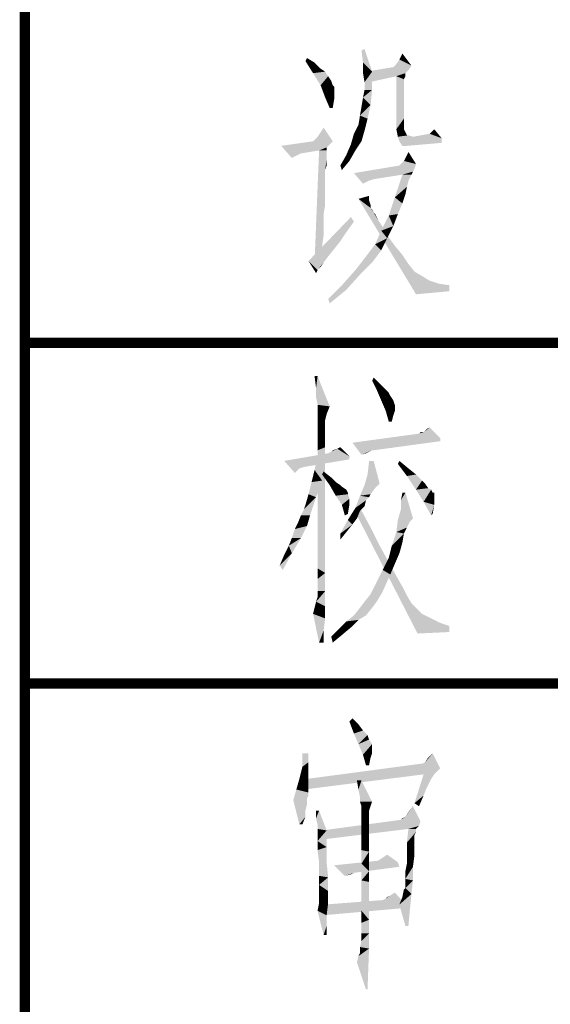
# Model space of a CAD drawing. Header units: millimetres. Extents: x 0 to 1782, y 0 to 1260.
# Tile 47 of 91: x 1227 to 1250, y 31 to 74. Entities that reach past the tile are written whole.
import ezdxf

# ---------------------------------------------------------------- set-up
doc = ezdxf.new("R2010")
doc.units = ezdxf.units.MM
doc.header["$LTSCALE"] = 98.01
doc.layers.get('0').update_dxf_attribs({"linetype": 'CONTINUOUS'})
doc.layers.add('G1000总_DXF_FORMAT', color=7, linetype='CONTINUOUS')

msp = doc.modelspace()

# ---------------------------------------------------------------- linework, layer by layer
at = {"color": 1, "linetype": 'CONTINUOUS'}
for points in [[(1241.887, 72.333), (1241.82, 72.867), (1241.953, 72.933)], [(1241.887, 72.333), (1241.953, 72.933), (1242.287, 71.933)], [(1239.353, 72.4), (1239.42, 72.533), (1239.753, 72.333)], [(1239.753, 72.333), (1239.687, 71.867), (1239.353, 72.4)], [(1244.02, 72.2), (1243.353, 72.267), (1243.487, 72.467)], [(1243.487, 72.467), (1243.62, 72.733), (1244.02, 72.2)], [(1239.753, 72.333), (1240.02, 72.067), (1239.687, 71.867)], [(1240.02, 72.067), (1240.22, 71.933), (1239.687, 71.867)], [(1242.287, 71.933), (1241.887, 71.867), (1241.887, 72.333)], [(1243.887, 72), (1242.02, 71.933), (1243.22, 72.133)], [(1242.02, 71.933), (1243.887, 72), (1243.753, 71.867)], [(1244.02, 72.2), (1243.22, 72.133), (1243.287, 72.2)], [(1243.22, 72.133), (1244.02, 72.2), (1243.887, 72)], [(1244.02, 72.2), (1243.287, 72.2), (1243.353, 72.267)], [(1239.687, 71.867), (1240.22, 71.933), (1240.353, 71.733)], [(1240.353, 71.733), (1240.02, 71.333), (1239.687, 71.867)], [(1240.353, 71.733), (1240.487, 71.533), (1240.02, 71.333)], [(1240.02, 71.333), (1240.487, 71.533), (1240.553, 71.333)], [(1241.953, 71.467), (1241.887, 71.867), (1242.287, 71.933)], [(1241.953, 71.133), (1241.953, 71.467), (1242.287, 71.933)], [(1241.953, 71.133), (1242.287, 71.933), (1242.287, 71.133)], [(1243.753, 71.867), (1242.153, 71.467), (1242.02, 71.933)], [(1243.753, 71.867), (1243.353, 71.733), (1242.153, 71.467)], [(1243.353, 71.733), (1243.753, 71.867), (1243.753, 71.733)], [(1243.353, 71.733), (1243.753, 71.733), (1243.687, 71.6)], [(1243.687, 71.6), (1243.353, 69.4), (1243.353, 71.733)], [(1243.687, 71.6), (1243.687, 71.533), (1243.353, 69.4)], [(1243.687, 71.533), (1243.687, 71.4), (1243.353, 69.4)], [(1240.553, 71.333), (1240.22, 70.8), (1240.02, 71.333)], [(1240.553, 71.333), (1240.62, 71.267), (1240.22, 70.8)], [(1240.62, 71.267), (1240.62, 71.067), (1240.22, 70.8)], [(1242.287, 71.133), (1241.887, 70.8), (1241.953, 71.133)], [(1241.887, 70.8), (1242.287, 71.133), (1242.22, 70.467)], [(1243.687, 71.4), (1243.687, 71.2), (1243.353, 69.4)], [(1243.687, 71.2), (1243.687, 70.933), (1243.353, 69.4)], [(1240.22, 70.8), (1240.62, 71.067), (1240.62, 70.733)], [(1240.62, 70.733), (1240.42, 70.333), (1240.22, 70.8)], [(1240.42, 70.333), (1240.62, 70.733), (1240.553, 70.333)], [(1242.22, 70.467), (1241.82, 70.4), (1241.887, 70.8)], [(1243.687, 70.933), (1243.687, 70.667), (1243.353, 69.4)], [(1243.687, 70.667), (1243.687, 70.267), (1243.353, 69.4)], [(1241.753, 70), (1241.82, 70.4), (1242.22, 70.467)], [(1241.753, 70), (1242.22, 70.467), (1242.087, 69.867)], [(1243.687, 70.267), (1243.687, 69.867), (1243.353, 69.4)], [(1242.087, 69.867), (1241.687, 69.6), (1241.753, 70)], [(1241.687, 69.6), (1242.087, 69.867), (1241.953, 69.333)], [(1243.353, 69.4), (1243.687, 69.867), (1243.687, 69.4)], [(1239.887, 69.067), (1240.02, 69.267), (1240.153, 69.467)], [(1239.887, 69.067), (1240.153, 69.467), (1240.553, 68.867)], [(1241.953, 69.333), (1241.487, 69.2), (1241.687, 69.6)], [(1243.687, 69.4), (1243.42, 69.067), (1243.353, 69.4)], [(1243.687, 69.4), (1243.753, 69.267), (1243.42, 69.067)], [(1244.82, 69.2), (1245.02, 69.4), (1245.353, 69)], [(1240.553, 68.867), (1239.687, 68.867), (1239.753, 68.933)], [(1240.553, 68.867), (1239.753, 68.933), (1239.887, 69.067)], [(1241.82, 68.867), (1241.353, 68.733), (1241.487, 69.2)], [(1241.487, 69.2), (1241.953, 69.333), (1241.82, 68.867)], [(1243.753, 69.267), (1243.82, 69.133), (1243.42, 69.067)], [(1243.82, 69.133), (1243.887, 69.133), (1243.42, 69.067)], [(1243.42, 69.067), (1243.887, 69.133), (1244.087, 69.067)], [(1244.087, 69.067), (1243.487, 68.867), (1243.42, 69.067)], [(1244.087, 69.067), (1245.353, 69), (1243.487, 68.867)], [(1243.487, 68.867), (1245.353, 69), (1245.353, 68.8)], [(1245.353, 69), (1244.087, 69.067), (1244.82, 69.2)], [(1240.553, 68.867), (1240.42, 68.733), (1238.287, 68.667)], [(1240.553, 68.867), (1238.287, 68.667), (1239.687, 68.867)], [(1238.287, 68.667), (1240.42, 68.733), (1240.287, 68.6)], [(1238.287, 68.667), (1240.287, 68.6), (1239.153, 68.333)], [(1238.287, 68.667), (1239.153, 68.333), (1239.02, 68.267)], [(1239.02, 68.267), (1238.753, 68.133), (1238.287, 68.667)], [(1240.287, 68.6), (1239.953, 68.467), (1239.153, 68.333)], [(1239.953, 68.467), (1240.287, 68.6), (1240.287, 68.467)], [(1241.553, 68.467), (1241.153, 68.267), (1241.353, 68.733)], [(1241.353, 68.733), (1241.82, 68.867), (1241.553, 68.467)], [(1245.353, 68.8), (1243.62, 68.667), (1243.487, 68.867)], [(1243.62, 68.667), (1245.353, 68.8), (1243.82, 68.667)], [(1240.287, 68.467), (1240.287, 68.333), (1239.753, 63.533)], [(1240.287, 68.467), (1239.753, 63.533), (1239.953, 68.467)], [(1240.287, 68.333), (1240.287, 68.267), (1239.753, 63.533)], [(1240.287, 68.267), (1240.287, 68.2), (1239.753, 63.533)], [(1240.287, 68.2), (1240.22, 67.6), (1239.753, 63.533)], [(1240.287, 68.2), (1240.287, 68.067), (1240.22, 67.6)], [(1240.287, 68.067), (1240.287, 67.933), (1240.22, 67.6)], [(1241.287, 68), (1240.887, 67.8), (1241.153, 68.267)], [(1241.153, 68.267), (1241.553, 68.467), (1241.287, 68)], [(1244.22, 67.867), (1243.687, 68), (1243.753, 68.133)], [(1243.753, 68.133), (1243.887, 68.4), (1244.22, 67.867)], [(1240.287, 67.933), (1240.287, 67.8), (1240.22, 67.6)], [(1240.887, 67.8), (1241.287, 68), (1240.953, 67.6)], [(1244.153, 67.667), (1241.487, 67.467), (1243.487, 67.8)], [(1244.153, 67.667), (1244.087, 67.533), (1241.487, 67.467)], [(1244.22, 67.867), (1243.487, 67.8), (1243.553, 67.867)], [(1243.487, 67.8), (1244.22, 67.867), (1244.153, 67.667)], [(1244.22, 67.867), (1243.553, 67.867), (1243.687, 68)], [(1240.22, 67.6), (1240.22, 67.333), (1239.753, 63.533)], [(1240.22, 67.333), (1240.22, 67.067), (1239.753, 63.533)], [(1243.62, 67.4), (1241.487, 67.467), (1244.087, 67.533)], [(1241.487, 67.467), (1243.62, 67.4), (1242.353, 67.2)], [(1241.487, 67.467), (1242.353, 67.2), (1242.153, 67.133)], [(1242.153, 67.133), (1241.887, 67), (1241.487, 67.467)], [(1244.02, 67.4), (1243.953, 67.267), (1243.287, 66.4)], [(1244.02, 67.4), (1243.287, 66.4), (1243.62, 67.4)], [(1243.953, 67.267), (1243.887, 67.133), (1243.287, 66.4)], [(1243.62, 67.4), (1244.087, 67.533), (1244.02, 67.4)], [(1240.22, 67.067), (1240.22, 66.733), (1239.753, 63.533)], [(1243.887, 67.133), (1243.82, 66.867), (1243.287, 66.4)], [(1243.82, 66.867), (1243.753, 66.533), (1243.287, 66.4)], [(1240.22, 66.733), (1240.22, 66.4), (1239.753, 63.533)], [(1240.22, 66.4), (1240.22, 66.067), (1239.753, 63.533)], [(1241.687, 66.333), (1242.153, 66.467), (1242.153, 66.267)], [(1241.687, 66.333), (1242.153, 66.267), (1242.22, 65.933)], [(1242.22, 65.933), (1244.22, 62.133), (1241.687, 66.333)], [(1243.62, 66.133), (1243.02, 65.6), (1243.287, 66.4)], [(1243.287, 66.4), (1243.753, 66.533), (1243.62, 66.133)], [(1240.22, 66.067), (1240.153, 65.667), (1239.753, 63.533)], [(1242.153, 66.267), (1242.22, 66.067), (1242.22, 65.933)], [(1242.22, 65.933), (1242.287, 65.867), (1242.353, 65.733)], [(1242.22, 65.933), (1242.353, 65.733), (1244.22, 62.133)], [(1243.62, 66.133), (1243.42, 65.667), (1243.02, 65.6)], [(1241.487, 65.333), (1239.487, 63.6), (1241.353, 65.533)], [(1240.153, 65.667), (1240.153, 65.2), (1239.753, 63.533)], [(1242.353, 65.733), (1242.42, 65.667), (1242.487, 65.533)], [(1242.353, 65.733), (1242.487, 65.533), (1242.553, 65.4)], [(1242.353, 65.733), (1242.553, 65.4), (1244.22, 62.133)], [(1243.22, 65.133), (1242.687, 64.933), (1243.02, 65.6)], [(1243.02, 65.6), (1243.42, 65.667), (1243.22, 65.133)], [(1241.487, 65.333), (1241.153, 64.867), (1239.487, 63.6)], [(1240.153, 65.2), (1240.153, 64.733), (1239.753, 63.533)], [(1242.553, 65.4), (1242.687, 65.2), (1244.22, 62.133)], [(1242.687, 65.2), (1242.82, 65), (1244.22, 62.133)], [(1242.687, 64.933), (1243.22, 65.133), (1242.953, 64.6)], [(1241.153, 64.867), (1240.887, 64.467), (1239.487, 63.6)], [(1240.153, 64.733), (1240.087, 64.267), (1239.753, 63.533)], [(1242.953, 64.6), (1242.42, 64.333), (1242.687, 64.933)], [(1242.42, 64.333), (1242.953, 64.6), (1242.687, 64.067)], [(1242.82, 65), (1242.953, 64.733), (1244.22, 62.133)], [(1242.953, 64.733), (1243.287, 64.267), (1244.22, 62.133)], [(1240.887, 64.467), (1240.62, 64.133), (1239.487, 63.6)], [(1240.087, 64.267), (1240.087, 63.733), (1239.753, 63.533)], [(1242.687, 64.067), (1242.02, 63.8), (1242.42, 64.333)], [(1243.287, 64.267), (1243.62, 63.867), (1244.22, 62.133)], [(1240.62, 64.133), (1240.353, 63.8), (1239.487, 63.6)], [(1239.487, 63.6), (1240.353, 63.8), (1240.153, 63.533)], [(1242.287, 63.533), (1241.553, 63.2), (1242.02, 63.8)], [(1242.02, 63.8), (1242.687, 64.067), (1242.287, 63.533)], [(1243.62, 63.867), (1243.887, 63.467), (1244.22, 62.133)], [(1239.487, 63.6), (1240.153, 63.533), (1239.887, 63.2)], [(1239.887, 63.2), (1239.82, 63.067), (1239.487, 63.6)], [(1240.153, 63.533), (1240.02, 63.333), (1239.887, 63.2)], [(1241.553, 63.2), (1242.287, 63.533), (1241.753, 63)], [(1243.887, 63.467), (1244.153, 63.133), (1244.22, 62.133)], [(1241.753, 63), (1241.02, 62.6), (1241.553, 63.2)], [(1241.02, 62.6), (1241.753, 63), (1241.153, 62.333)], [(1244.153, 63.133), (1244.487, 62.933), (1244.22, 62.133)], [(1244.487, 62.933), (1244.82, 62.733), (1244.22, 62.133)], [(1241.153, 62.333), (1240.353, 61.933), (1241.02, 62.6)], [(1244.82, 62.733), (1245.22, 62.6), (1244.22, 62.133)], [(1245.22, 62.6), (1245.687, 62.533), (1244.22, 62.133)], [(1245.687, 62.533), (1245.687, 62.267), (1244.22, 62.133)], [(1240.353, 61.933), (1241.153, 62.333), (1240.42, 61.733)], [(1239.887, 58.533), (1239.82, 58), (1239.754, 58.533)], [(1239.82, 57.6), (1239.82, 58), (1239.887, 58.533)], [(1239.887, 57.267), (1239.82, 57.6), (1239.887, 58.533)], [(1239.887, 57.267), (1239.887, 58.533), (1240.42, 57.2)], [(1242.287, 58.333), (1242.354, 58.467), (1242.62, 58.2)], [(1242.62, 58.2), (1242.487, 57.933), (1242.287, 58.333)], [(1242.62, 58.2), (1242.82, 58), (1242.487, 57.933)], [(1242.487, 57.933), (1242.82, 58), (1243.02, 57.8)], [(1243.02, 57.8), (1242.687, 57.467), (1242.487, 57.933)], [(1243.02, 57.8), (1243.087, 57.667), (1242.687, 57.467)], [(1242.687, 57.467), (1243.087, 57.667), (1243.22, 57.467)], [(1240.42, 57.2), (1239.887, 57), (1239.887, 57.267)], [(1243.22, 57.467), (1242.887, 57), (1242.687, 57.467)], [(1243.22, 57.467), (1243.287, 57.267), (1242.887, 57)], [(1243.287, 57.267), (1243.287, 57.2), (1242.887, 57)], [(1239.887, 56.867), (1239.887, 57), (1240.42, 57.2)], [(1239.887, 56.867), (1240.42, 57.2), (1240.287, 56.867)], [(1240.287, 56.867), (1239.887, 56.667), (1239.887, 56.867)], [(1239.887, 56.667), (1240.287, 56.867), (1240.22, 56.6)], [(1242.887, 57), (1243.287, 57.2), (1243.287, 57)], [(1243.287, 57), (1243.02, 56.533), (1242.887, 57)], [(1243.287, 57), (1243.22, 56.8), (1243.02, 56.533)], [(1243.02, 56.533), (1243.22, 56.8), (1243.154, 56.533)], [(1240.22, 56.6), (1239.887, 56.267), (1239.887, 56.667)], [(1240.22, 56.6), (1240.22, 56.467), (1239.887, 56.267)], [(1239.887, 56.267), (1240.22, 56.467), (1240.22, 56.2)], [(1240.22, 56.2), (1239.887, 55.8), (1239.887, 56.267)], [(1240.22, 56.2), (1240.22, 55.867), (1239.887, 55.8)], [(1245.287, 55.8), (1241.42, 55.6), (1244.354, 56)], [(1244.554, 56.067), (1244.354, 56), (1244.42, 56.067)], [(1245.287, 55.8), (1244.354, 56), (1244.554, 56.067)], [(1244.554, 56.067), (1244.687, 56.2), (1244.82, 56.267)], [(1244.554, 56.067), (1244.82, 56.267), (1245.287, 55.8)], [(1239.887, 55.8), (1240.22, 55.867), (1240.22, 55.4)], [(1240.22, 55.4), (1239.887, 55.267), (1239.887, 55.8)], [(1245.287, 55.8), (1245.287, 55.667), (1241.42, 55.6)], [(1242.287, 55.267), (1241.42, 55.6), (1245.287, 55.667)], [(1242.287, 55.267), (1241.82, 55.067), (1241.42, 55.6)], [(1242.287, 55.267), (1245.287, 55.667), (1242.354, 55.267)], [(1241.287, 55), (1238.42, 54.8), (1240.354, 55.133)], [(1239.887, 55.267), (1240.22, 55.4), (1240.22, 54.8)], [(1240.22, 54.8), (1239.887, 54.6), (1239.887, 55.267)], [(1241.287, 55), (1240.354, 55.133), (1240.487, 55.2)], [(1240.487, 55.2), (1240.554, 55.267), (1240.754, 55.333)], [(1241.287, 55), (1240.487, 55.2), (1240.754, 55.333)], [(1240.754, 55.333), (1240.887, 55.4), (1241.287, 55)], [(1242.287, 55.267), (1242.154, 55.2), (1241.82, 55.067)], [(1242.154, 55.2), (1242.02, 55.133), (1241.82, 55.067)], [(1241.287, 55), (1241.287, 54.867), (1238.42, 54.8)], [(1238.42, 54.8), (1241.287, 54.867), (1239.287, 54.533)], [(1238.42, 54.8), (1239.287, 54.533), (1239.087, 54.467)], [(1239.087, 54.467), (1238.887, 54.267), (1238.42, 54.8)], [(1239.754, 54.4), (1239.887, 55), (1240.087, 53.933)], [(1239.887, 54.6), (1240.22, 54.8), (1240.22, 54.133)], [(1242.354, 54.8), (1242.087, 54.2), (1242.154, 54.8)], [(1242.087, 54.2), (1242.354, 54.8), (1242.62, 53.8)], [(1243.42, 54.667), (1243.487, 54.8), (1243.887, 54.467)], [(1243.887, 54.467), (1243.82, 54.133), (1243.42, 54.667)], [(1240.087, 53.933), (1239.62, 53.867), (1239.754, 54.4)], [(1240.22, 54.133), (1239.887, 53.8), (1239.887, 54.6)], [(1240.087, 54.2), (1240.154, 54.333), (1240.487, 54.067)], [(1240.487, 54.067), (1240.42, 53.733), (1240.087, 54.2)], [(1242.62, 53.8), (1241.954, 53.733), (1242.087, 54.2)], [(1243.887, 54.467), (1244.22, 54.2), (1243.82, 54.133)], [(1243.82, 54.133), (1244.22, 54.2), (1244.487, 53.933)], [(1239.487, 53.333), (1239.62, 53.867), (1240.087, 53.933)], [(1239.487, 53.333), (1240.087, 53.933), (1239.82, 53.2)], [(1239.887, 53.8), (1240.22, 54.133), (1240.22, 53.333)], [(1240.22, 53.333), (1239.887, 52.933), (1239.887, 53.8)], [(1240.487, 54.067), (1240.687, 53.867), (1240.42, 53.733)], [(1240.42, 53.733), (1240.687, 53.867), (1240.887, 53.733)], [(1241.954, 53.733), (1242.62, 53.8), (1242.42, 53.6)], [(1244.487, 53.933), (1244.22, 53.533), (1243.82, 54.133)], [(1244.487, 53.933), (1244.62, 53.8), (1244.22, 53.533)], [(1244.62, 53.8), (1244.754, 53.6), (1244.22, 53.533)], [(1239.82, 53.2), (1239.354, 52.867), (1239.487, 53.333)], [(1239.887, 52.933), (1240.22, 53.333), (1240.22, 52.467)], [(1240.887, 53.733), (1240.687, 53.267), (1240.42, 53.733)], [(1240.887, 53.733), (1240.954, 53.667), (1240.687, 53.267)], [(1240.954, 53.667), (1241.154, 53.533), (1240.687, 53.267)], [(1241.154, 53.533), (1241.22, 53.4), (1240.687, 53.267)], [(1241.22, 53.4), (1241.22, 53.333), (1240.687, 53.267)], [(1240.687, 53.267), (1241.22, 53.333), (1241.287, 53.133)], [(1242.42, 53.6), (1241.754, 53.267), (1241.954, 53.733)], [(1242.42, 53.6), (1242.22, 53.333), (1241.754, 53.267)], [(1241.754, 53.267), (1242.22, 53.333), (1242.154, 53.2)], [(1243.754, 53.4), (1243.554, 53.067), (1243.62, 53.4)], [(1243.554, 52.667), (1243.554, 53.067), (1243.754, 53.4)], [(1243.554, 52.667), (1243.754, 53.4), (1244.087, 52.267)], [(1244.22, 53.533), (1244.754, 53.6), (1244.887, 53.533)], [(1244.887, 53.533), (1244.554, 53), (1244.22, 53.533)], [(1244.887, 53.533), (1244.954, 53.4), (1244.554, 53)], [(1245.02, 53.4), (1245.02, 53.267), (1244.554, 53)], [(1244.954, 53.4), (1245.02, 53.4), (1244.554, 53)], [(1239.154, 52.4), (1239.287, 52.667), (1239.82, 53.2)], [(1239.154, 52.4), (1239.82, 53.2), (1239.554, 52.4)], [(1239.287, 52.667), (1239.354, 52.867), (1239.82, 53.2)], [(1240.22, 52.467), (1239.887, 52.067), (1239.887, 52.933)], [(1241.287, 53.133), (1240.954, 52.867), (1240.687, 53.267)], [(1240.954, 52.867), (1241.287, 53.133), (1241.287, 52.867)], [(1242.154, 53.2), (1241.554, 52.733), (1241.754, 53.267)], [(1242.154, 53.2), (1242.02, 53.067), (1241.554, 52.733)], [(1242.02, 53.067), (1241.954, 52.8), (1241.554, 52.733)], [(1245.02, 53.267), (1245.02, 53.133), (1244.554, 53)], [(1244.554, 53), (1245.02, 53.133), (1245.02, 52.867)], [(1245.02, 52.867), (1244.887, 52.4), (1244.554, 53)], [(1239.887, 52.067), (1240.22, 52.467), (1240.22, 51.533)], [(1241.287, 52.867), (1241.087, 52.4), (1240.954, 52.867)], [(1241.287, 52.867), (1241.22, 52.467), (1241.087, 52.4)], [(1241.754, 52.6), (1241.22, 52.2), (1241.554, 52.733)], [(1241.754, 52.6), (1241.62, 52.267), (1241.22, 52.2)], [(1241.554, 52.733), (1241.954, 52.8), (1241.754, 52.6)], [(1241.62, 52.4), (1241.754, 52.733), (1242.22, 51.867)], [(1244.087, 52.267), (1243.42, 52.2), (1243.554, 52.667)], [(1245.02, 52.867), (1244.954, 52.467), (1244.887, 52.4)], [(1239.42, 51.933), (1238.887, 51.8), (1239.02, 52.067)], [(1239.554, 52.4), (1239.02, 52.067), (1239.154, 52.4)], [(1239.02, 52.067), (1239.554, 52.4), (1239.42, 51.933)], [(1240.22, 51.533), (1239.887, 51.267), (1239.887, 52.067)], [(1241.42, 52), (1240.887, 51.6), (1241.22, 52.2)], [(1241.22, 52.2), (1241.62, 52.267), (1241.42, 52)], [(1242.22, 51.867), (1244.287, 47.2), (1241.62, 52.4)], [(1243.954, 52.133), (1243.354, 51.667), (1243.42, 52.2)], [(1243.954, 52.133), (1243.82, 51.867), (1243.354, 51.667)], [(1243.42, 52.2), (1244.087, 52.267), (1243.954, 52.133)], [(1238.754, 51.4), (1238.887, 51.8), (1239.42, 51.933)], [(1238.754, 51.4), (1239.42, 51.933), (1239.154, 51.4)], [(1241.42, 52), (1241.154, 51.667), (1240.887, 51.6)], [(1240.887, 51.6), (1241.154, 51.667), (1240.887, 51.333)], [(1242.22, 51.867), (1242.62, 51.067), (1244.287, 47.2)], [(1243.687, 51.6), (1243.154, 51.067), (1243.354, 51.667)], [(1243.687, 51.6), (1243.62, 51.2), (1243.154, 51.067)], [(1243.354, 51.667), (1243.82, 51.867), (1243.687, 51.6)], [(1239.154, 51.4), (1238.62, 51.067), (1238.754, 51.4)], [(1238.62, 51.067), (1239.154, 51.4), (1238.754, 50.733)], [(1239.887, 51.267), (1240.22, 51.533), (1240.22, 50.667)], [(1240.22, 50.667), (1239.887, 50.6), (1239.887, 51.267)], [(1243.154, 51.067), (1243.62, 51.2), (1243.487, 50.733)], [(1238.22, 50.2), (1238.42, 50.667), (1238.754, 50.733)], [(1238.22, 50.2), (1238.754, 50.733), (1238.354, 50)], [(1238.754, 50.733), (1238.42, 50.667), (1238.62, 51.067)], [(1242.62, 51.067), (1243.02, 50.333), (1244.287, 47.2)], [(1243.487, 50.733), (1243.02, 50.533), (1243.154, 51.067)], [(1243.02, 50.533), (1243.487, 50.733), (1243.287, 50.267)], [(1239.887, 50.067), (1239.887, 50.6), (1240.22, 50.667)], [(1239.887, 50.067), (1240.22, 50.667), (1240.22, 49.867)], [(1243.287, 50.267), (1242.754, 50), (1243.02, 50.533)], [(1243.02, 50.333), (1243.354, 49.733), (1244.287, 47.2)], [(1240.22, 49.867), (1239.887, 49.6), (1239.887, 50.067)], [(1239.887, 49.267), (1239.887, 49.6), (1240.22, 49.867)], [(1239.887, 49.067), (1239.887, 49.267), (1240.22, 49.867)], [(1239.887, 49.067), (1240.22, 49.867), (1240.22, 49.067)], [(1243.087, 49.8), (1242.487, 49.467), (1242.754, 50)], [(1242.754, 50), (1243.287, 50.267), (1243.087, 49.8)], [(1242.354, 49.2), (1242.487, 49.467), (1243.087, 49.8)], [(1242.354, 49.2), (1243.087, 49.8), (1242.82, 49.2)], [(1243.354, 49.733), (1243.62, 49.267), (1244.287, 47.2)], [(1239.82, 48.6), (1239.887, 48.8), (1240.22, 49.067)], [(1239.82, 48.6), (1240.22, 49.067), (1240.22, 48.4)], [(1240.22, 49.067), (1239.887, 48.933), (1239.887, 49.067)], [(1239.887, 48.8), (1239.887, 48.933), (1240.22, 49.067)], [(1242.82, 49.2), (1242.22, 48.933), (1242.354, 49.2)], [(1242.22, 48.933), (1242.82, 49.2), (1242.687, 48.933)], [(1243.62, 49.267), (1243.82, 48.867), (1244.287, 47.2)], [(1240.22, 48.4), (1239.754, 48.333), (1239.82, 48.6)], [(1242.487, 48.6), (1241.754, 48.333), (1241.954, 48.6)], [(1241.754, 48.333), (1242.487, 48.6), (1242.287, 48.333)], [(1242.687, 48.933), (1241.954, 48.6), (1242.22, 48.933)], [(1241.954, 48.6), (1242.687, 48.933), (1242.487, 48.6)], [(1243.82, 48.867), (1244.02, 48.533), (1244.287, 47.2)], [(1239.687, 48.067), (1239.754, 48.333), (1240.22, 48.4)], [(1239.687, 48.067), (1240.22, 48.4), (1240.22, 47.867)], [(1242.287, 48.333), (1241.487, 48), (1241.754, 48.333)], [(1241.487, 48), (1242.287, 48.333), (1242.02, 48)], [(1244.02, 48.533), (1244.22, 48.333), (1244.287, 47.2)], [(1244.22, 48.333), (1244.487, 48.067), (1244.287, 47.2)], [(1240.22, 47.867), (1239.954, 46.8), (1239.687, 48.067)], [(1240.22, 47.867), (1240.154, 47.333), (1239.954, 46.8)], [(1241.354, 47.467), (1240.82, 47.4), (1241.154, 47.733)], [(1242.02, 48), (1241.687, 47.8), (1241.154, 47.733)], [(1242.02, 48), (1241.154, 47.733), (1241.487, 48)], [(1241.154, 47.733), (1241.687, 47.8), (1241.354, 47.467)], [(1244.487, 48.067), (1244.887, 47.867), (1244.287, 47.2)], [(1244.887, 47.867), (1245.287, 47.667), (1244.287, 47.2)], [(1239.954, 46.8), (1240.154, 47.333), (1240.154, 46.8)], [(1240.954, 47.133), (1240.487, 47.067), (1240.82, 47.4)], [(1240.82, 47.4), (1241.354, 47.467), (1240.954, 47.133)], [(1245.287, 47.667), (1245.687, 47.533), (1244.287, 47.2)], [(1245.687, 47.533), (1245.687, 47.267), (1244.287, 47.2)], [(1240.487, 47.067), (1240.954, 47.133), (1240.554, 46.8)], [(1241.285, 43.333), (1241.418, 43.467), (1241.685, 43.2)], [(1241.685, 43.2), (1241.485, 42.8), (1241.285, 43.333)], [(1241.685, 43.2), (1241.885, 42.933), (1241.485, 42.8)], [(1241.485, 42.8), (1241.885, 42.933), (1242.085, 42.733)], [(1242.085, 42.733), (1241.685, 42.333), (1241.485, 42.8)], [(1242.085, 42.733), (1242.152, 42.533), (1241.685, 42.333)], [(1241.685, 42.333), (1242.152, 42.533), (1242.285, 42.333)], [(1242.285, 42.333), (1241.885, 41.867), (1241.685, 42.333)], [(1242.285, 42.333), (1242.285, 42.2), (1241.885, 41.867)], [(1242.285, 42.2), (1242.285, 42.133), (1241.885, 41.867)], [(1242.285, 42.133), (1242.285, 41.933), (1241.885, 41.867)], [(1239.485, 41.933), (1239.485, 41.533), (1239.218, 41.333)], [(1239.485, 41.933), (1239.218, 41.333), (1239.218, 41.933)], [(1241.885, 41.867), (1242.285, 41.933), (1242.218, 41.733)], [(1242.218, 41.733), (1242.018, 41.4), (1241.885, 41.867)], [(1242.018, 41.4), (1242.218, 41.733), (1242.152, 41.4)], [(1244.618, 41.533), (1244.752, 41.733), (1244.952, 41.933)], [(1244.618, 41.533), (1244.952, 41.933), (1245.285, 41.267)], [(1239.485, 41.2), (1239.085, 40.8), (1239.218, 41.333)], [(1239.485, 41.2), (1239.485, 40.933), (1239.085, 40.8)], [(1239.218, 41.333), (1239.485, 41.533), (1239.485, 41.2)], [(1244.485, 41.467), (1245.285, 41.267), (1239.418, 40.8)], [(1244.485, 41.467), (1239.418, 40.8), (1244.418, 41.467)], [(1245.285, 41.267), (1244.552, 41), (1239.418, 40.8)], [(1245.285, 41.267), (1244.485, 41.467), (1244.618, 41.533)], [(1244.552, 41), (1245.285, 41.267), (1245.018, 41)], [(1239.485, 40.667), (1238.952, 40.333), (1239.085, 40.8)], [(1239.085, 40.8), (1239.485, 40.933), (1239.485, 40.667)], [(1239.418, 40.8), (1244.552, 41), (1239.285, 40.333)], [(1245.018, 41), (1244.885, 40.8), (1244.152, 39.733)], [(1245.018, 41), (1244.152, 39.733), (1244.552, 41)], [(1244.885, 40.8), (1244.818, 40.667), (1244.152, 39.733)], [(1239.485, 40.2), (1238.818, 39.867), (1238.952, 40.333)], [(1239.485, 40.667), (1239.485, 40.4), (1238.952, 40.333)], [(1238.952, 40.333), (1239.485, 40.4), (1239.485, 40.2)], [(1241.818, 40.733), (1241.685, 40.333), (1241.618, 40.733)], [(1241.752, 40), (1241.685, 40.333), (1241.818, 40.733)], [(1241.752, 39.8), (1241.752, 40), (1241.818, 40.733)], [(1241.752, 39.8), (1241.818, 40.733), (1242.285, 39.8)], [(1244.818, 40.667), (1244.685, 40.4), (1244.152, 39.733)], [(1244.685, 40.4), (1244.552, 40.067), (1244.152, 39.733)], [(1239.485, 40.2), (1239.485, 40.067), (1238.818, 39.867)], [(1239.485, 40.067), (1239.418, 39.933), (1238.818, 39.867)], [(1238.818, 39.867), (1239.418, 39.933), (1239.418, 39.667)], [(1244.152, 39.733), (1244.552, 40.067), (1244.352, 39.6)], [(1239.418, 39.667), (1239.085, 38.8), (1238.818, 39.867)], [(1239.418, 39.667), (1239.352, 39.4), (1239.085, 38.8)], [(1242.285, 39.8), (1241.818, 39.6), (1241.752, 39.8)], [(1241.818, 39.6), (1242.285, 39.8), (1242.218, 39.6)], [(1242.218, 39.6), (1241.818, 39.533), (1241.818, 39.6)], [(1241.818, 39.533), (1242.218, 39.6), (1242.152, 39.4)], [(1242.152, 39.4), (1241.818, 39.333), (1241.818, 39.533)], [(1243.752, 39.133), (1243.885, 39.333), (1244.085, 39.6)], [(1243.752, 39.133), (1244.085, 39.6), (1244.418, 38.933)], [(1239.352, 39.4), (1239.352, 39.133), (1239.085, 38.8)], [(1239.085, 38.8), (1239.352, 39.133), (1239.218, 38.8)], [(1239.952, 39.4), (1239.818, 39.067), (1239.818, 39.4)], [(1239.885, 38.8), (1239.818, 39.067), (1239.952, 39.4)], [(1239.885, 38.6), (1239.885, 38.8), (1239.952, 39.4)], [(1239.885, 38.6), (1239.952, 39.4), (1240.285, 38.533)], [(1241.818, 39.333), (1242.152, 39.4), (1242.152, 39.2)], [(1242.152, 39.2), (1241.818, 39.067), (1241.818, 39.333)], [(1242.152, 39.2), (1242.152, 39.133), (1241.818, 39.067)], [(1241.818, 39.067), (1242.152, 39.133), (1242.152, 39.067)], [(1242.152, 39.067), (1242.152, 39), (1241.818, 38.667)], [(1242.152, 39.067), (1241.818, 38.667), (1241.818, 39.067)], [(1243.552, 39), (1243.618, 39.067), (1243.752, 39.133)], [(1244.418, 38.933), (1243.552, 39), (1243.752, 39.133)], [(1240.285, 38.533), (1239.885, 38.467), (1239.885, 38.6)], [(1244.418, 38.933), (1240.085, 38.533), (1243.552, 39)], [(1244.418, 38.933), (1244.352, 38.733), (1240.085, 38.533)], [(1244.352, 38.733), (1243.885, 38.6), (1240.085, 38.533)], [(1240.085, 38.533), (1243.885, 38.6), (1240.085, 38.133)], [(1242.152, 39), (1242.152, 38.867), (1241.818, 38.667)], [(1241.818, 38.667), (1242.152, 38.867), (1242.152, 38.667)], [(1242.152, 38.667), (1242.152, 38.467), (1241.818, 38.2)], [(1242.152, 38.667), (1241.818, 38.2), (1241.818, 38.667)], [(1244.218, 38.6), (1244.218, 38.467), (1243.818, 38)], [(1244.218, 38.6), (1243.818, 38), (1243.885, 38.6)], [(1243.885, 38.6), (1244.352, 38.733), (1244.218, 38.6)], [(1239.885, 38.333), (1239.885, 38.467), (1240.285, 38.533)], [(1239.885, 38.067), (1239.885, 38.333), (1240.285, 38.533)], [(1239.885, 38.067), (1240.285, 38.533), (1240.285, 37.8)], [(1241.818, 38.2), (1242.152, 38.467), (1242.152, 38.2)], [(1242.152, 38.2), (1242.152, 37.933), (1241.818, 37.667)], [(1242.152, 38.2), (1241.818, 37.667), (1241.818, 38.2)], [(1244.218, 38.467), (1244.152, 38.333), (1243.818, 38)], [(1244.152, 38.333), (1244.152, 38.2), (1243.818, 38)], [(1243.818, 38), (1244.152, 38.2), (1244.152, 37.933)], [(1240.285, 37.8), (1239.885, 37.667), (1239.885, 38.067)], [(1239.952, 37.133), (1239.885, 37.667), (1240.285, 37.8)], [(1239.952, 37.133), (1240.285, 37.8), (1240.285, 37.133)], [(1241.818, 37.667), (1242.152, 37.933), (1242.152, 37.6)], [(1244.152, 37.933), (1243.818, 37.533), (1243.818, 38)], [(1243.818, 37.533), (1244.152, 37.933), (1244.152, 37.467)], [(1242.152, 37.6), (1241.818, 37.067), (1241.818, 37.667)], [(1242.152, 37.6), (1242.152, 37.2), (1241.818, 37.067)], [(1243.418, 37.133), (1242.552, 37.2), (1242.752, 37.333)], [(1242.752, 37.333), (1242.952, 37.467), (1243.418, 37.133)], [(1244.152, 37.467), (1243.818, 37.067), (1243.818, 37.533)], [(1243.818, 37.067), (1244.152, 37.467), (1244.085, 36.933)], [(1240.285, 37.133), (1239.952, 36.533), (1239.952, 37.133)], [(1239.952, 36.533), (1240.285, 37.133), (1240.352, 36.467)], [(1243.418, 37.133), (1240.618, 37), (1242.552, 37.2)], [(1240.618, 37), (1243.418, 37.133), (1243.485, 36.933)], [(1240.618, 37), (1243.485, 36.933), (1241.485, 36.667)], [(1241.485, 36.667), (1241.085, 36.533), (1240.618, 37)], [(1241.818, 37.067), (1242.152, 37.2), (1242.152, 36.733)], [(1242.152, 36.733), (1241.818, 36.333), (1241.818, 37.067)], [(1244.085, 36.933), (1243.752, 36.733), (1243.818, 37.067)], [(1243.752, 36.4), (1243.752, 36.733), (1244.085, 36.933)], [(1243.752, 36.4), (1244.085, 36.933), (1244.085, 36.333)], [(1240.352, 36.467), (1239.952, 36.133), (1239.952, 36.533)], [(1239.952, 36.133), (1240.352, 36.467), (1240.352, 35.867)], [(1241.485, 36.667), (1241.352, 36.6), (1241.085, 36.533)], [(1241.818, 36.333), (1242.152, 36.733), (1242.152, 36.267)], [(1240.352, 35.867), (1239.952, 35.8), (1239.952, 36.133)], [(1242.152, 36.267), (1241.818, 35.6), (1241.818, 36.333)], [(1242.152, 36.267), (1242.152, 35.8), (1241.818, 35.6)], [(1244.018, 35.733), (1243.685, 35.933), (1243.752, 36)], [(1244.085, 36.333), (1243.752, 36.2), (1243.752, 36.4)], [(1243.752, 36), (1243.752, 36.2), (1244.085, 36.333)], [(1243.752, 36), (1244.085, 36.333), (1244.018, 35.733)], [(1239.952, 35.667), (1239.952, 35.8), (1240.352, 35.867)], [(1239.952, 35.333), (1239.952, 35.667), (1240.352, 35.867)], [(1239.952, 35.333), (1240.352, 35.867), (1240.352, 35.333)], [(1241.818, 35.6), (1242.152, 35.8), (1242.152, 35.2)], [(1242.152, 35.2), (1241.818, 35), (1241.818, 35.6)], [(1242.885, 35.533), (1243.085, 35.667), (1243.285, 35.8)], [(1242.885, 35.533), (1243.285, 35.8), (1243.885, 35.133)], [(1242.885, 35.533), (1242.952, 35.6), (1243.085, 35.667)], [(1243.485, 35.267), (1243.618, 35.6), (1244.018, 35.733)], [(1243.485, 35.267), (1244.018, 35.733), (1243.952, 35.067)], [(1244.018, 35.733), (1243.618, 35.6), (1243.685, 35.933)], [(1240.352, 35.333), (1239.885, 35), (1239.952, 35.333)], [(1239.885, 35), (1240.352, 35.333), (1240.285, 34.8)], [(1243.885, 35.133), (1240.152, 35.267), (1242.752, 35.467)], [(1243.885, 35.133), (1240.152, 34.8), (1240.152, 35.267)], [(1241.818, 35), (1242.152, 35.2), (1242.152, 34.6)], [(1243.885, 35.133), (1242.752, 35.467), (1242.885, 35.533)], [(1243.952, 35.067), (1243.752, 34.333), (1243.485, 35.267)], [(1240.285, 34.8), (1240.152, 33.933), (1239.885, 35)], [(1240.285, 34.8), (1240.285, 34.333), (1240.152, 33.933)], [(1242.152, 34.6), (1241.818, 34.467), (1241.818, 35)], [(1243.752, 34.333), (1243.952, 35.067), (1243.885, 34.333)], [(1240.152, 33.933), (1240.285, 34.333), (1240.285, 33.933)], [(1241.818, 34), (1241.818, 34.467), (1242.152, 34.6)], [(1241.818, 34), (1242.152, 34.6), (1242.152, 34)], [(1241.752, 33.4), (1241.818, 33.667), (1242.152, 34)], [(1241.752, 33.4), (1242.152, 34), (1242.152, 33.333)], [(1242.152, 34), (1241.818, 33.667), (1241.818, 34)], [(1242.152, 33.333), (1241.752, 33.2), (1241.752, 33.4)], [(1241.618, 32.733), (1241.685, 33), (1242.152, 33.333)], [(1242.018, 31.533), (1241.618, 32.733), (1242.152, 33.333)], [(1241.685, 33), (1241.752, 33.133), (1242.152, 33.333)], [(1241.752, 33.133), (1241.752, 33.2), (1242.152, 33.333)], [(1242.018, 31.533), (1242.152, 33.333), (1242.085, 31.533)]]:
    msp.add_solid(points, dxfattribs=at)
at = {"layer": 'G1000总_DXF_FORMAT', "color": 7, "linetype": 'CONTINUOUS', "const_width": 0.45}
msp.add_lwpolyline([(1227, 15), (1227, 150)], dxfattribs=at)
at = {"layer": 'G1000总_DXF_FORMAT', "color": 1, "linetype": 'CONTINUOUS', "const_width": 0.45}
for points in [[(1227, 60), (1407, 60)], [(1227, 45), (1407, 45)]]:
    msp.add_lwpolyline(points, dxfattribs=at)

doc.saveas('drawing.dxf')
